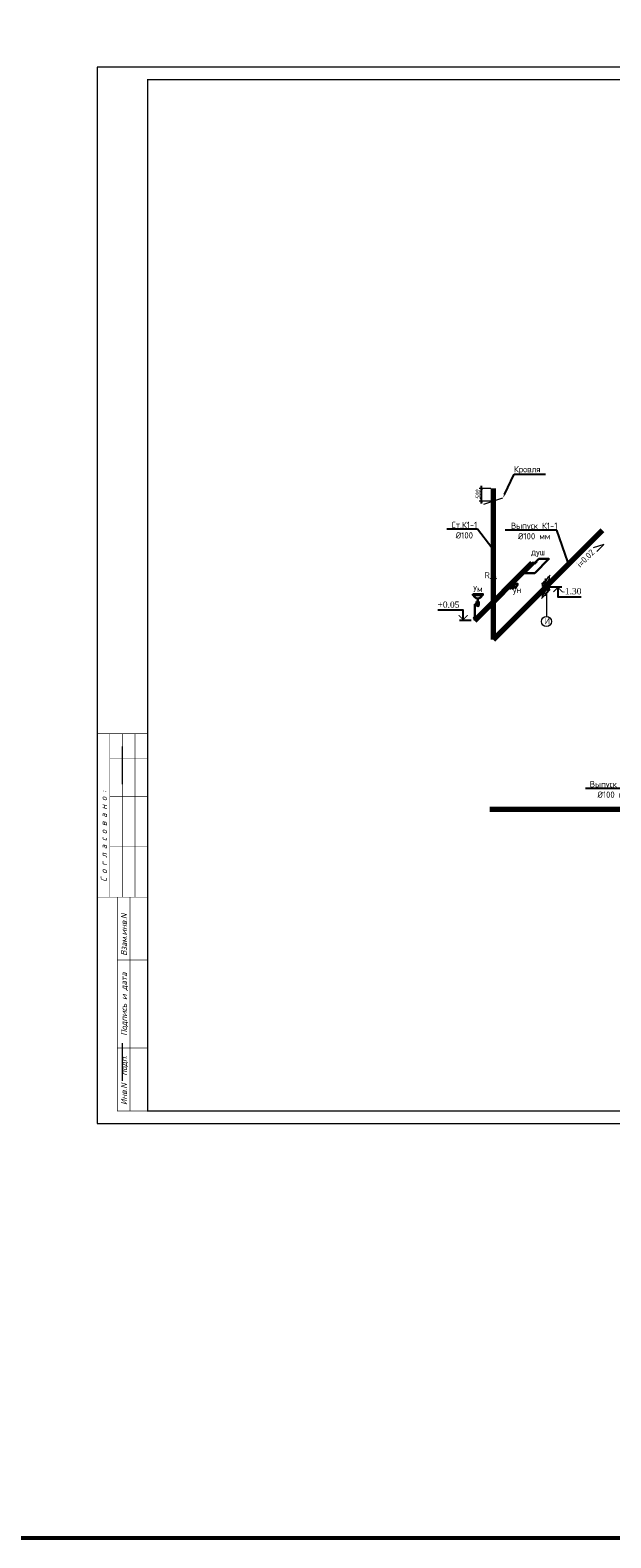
# Model space of a CAD drawing. Extents: x -4445 to 1909585, y 1860 to 289234.
# Tile 92 of 110: x 645469 to 668567, y 169339 to 229286. Entities that reach past the tile are written whole.
import ezdxf
from ezdxf import colors
from ezdxf.entities.mleader import LeaderData, LeaderLine
from ezdxf.enums import TextEntityAlignment as Align
from ezdxf.math import Vec2, Vec3

# ---------------------------------------------------------------- set-up
doc = ezdxf.new("R2010")
doc.units = 0
doc.header["$LTSCALE"] = 0.5
doc.header["$MEASUREMENT"] = 0
doc.header["$PDMODE"] = 34
doc.header["$PDSIZE"] = 3
doc.layers.get('0').update_dxf_attribs({"linetype": 'CONTINUOUS', "lineweight": 18})
doc.layers.get('DEFPOINTS').update_dxf_attribs({"color": 2, "linetype": 'CONTINUOUS', "lineweight": 13})
doc.layers.add('U 20', color=7, linetype='CONTINUOUS')
doc.layers.add('ВК', color=7, linetype='CONTINUOUS', lineweight=25)
doc.layers.add('К1', color=24, linetype='бытовая канализация', lineweight=70)
doc.styles.add('GOST', font='isocpeur.ttf')
doc.styles.add('Isocpeur', font='isocpeui.ttf', dxfattribs={"height": 250})
doc.styles.get("Standard").update_dxf_attribs({"font": 'spds.shx', "oblique": 15})
doc.styles.add('Констр', font='isocpeui.ttf')
doc.styles.add('Наименование', font='times.ttf')
doc.linetypes.add('бытовая канализация', pattern='A,5,-0.5,["К1",Standard,S=0.7,R=0,X=0,Y=-0.35],-2', length=7.5)
doc.dimstyles.new('100', dxfattribs={"dimtxt": 180, "dimasz": 100, "dimexe": 100, "dimexo": 100, "dimgap": 50, "dimtad": 1, "dimdec": 0, "dimzin": 0, "dimdsep": 46, "dimtxsty": 'Standard', "dimblk": 'ARCHTICK', "dimcen": 200, "dimdle": 100, "dimclrt": 256, "dimadec": 0, "dimazin": 0, "dimtfac": 1, "dimtdec": 0, "dimtmove": 2, "dimatfit": 3, "dimldrblk": 'ARCHTICK', "dimfxl": 0.5, "dimtvp": 1.1, "dimtolj": 1, "dimtzin": 0, "dimlwe": -1, "dimarcsym": 0})

# ---------------------------------------------------------------- blocks, each defined once
blk = doc.blocks.new('штамп 01')
at = {"const_width": 0.25}
for points in [[(4313.05, 770.95), (4293.05, 770.95), (4293.05, 835.95), (4313.05, 835.95)], [(4298.05, 770.95), (4298.05, 835.95)], [(4303.05, 770.95), (4303.05, 835.95)], [(4308.05, 770.95), (4308.05, 835.95)], [(4313.05, 825.95), (4298.05, 825.95)], [(4313.05, 810.95), (4298.05, 810.95)], [(4313.05, 790.95), (4298.05, 790.95)], [(4313.05, 685.95), (4301.05, 685.95), (4301.05, 770.95)], [(4306.05, 685.95), (4306.05, 770.95)], [(4313.05, 745.95), (4301.05, 745.95)], [(4313.05, 710.95), (4301.05, 710.95)], [(4313.05, 685.95), (4301.05, 685.95)]]:
    blk.add_lwpolyline(points, dxfattribs=at)
at = {"style": 'Констр'}
for s, height, p in [('С о г л а с о в а н о :', 2.4501, (4296.9, 777.09)), ('Взам.инв.N', 2.45, (4304.9, 747.59)), ('Подпись и дата', 2.4501, (4304.9, 715.79)), ('Инв.N  подп.', 2.4501, (4304.9, 688.29))]:
    blk.add_text(s, height=height, rotation=90, dxfattribs=at).set_placement(p)
blk = doc.blocks.new('_Dot')
at = {"color": 0, "linetype": 'ByBlock', "lineweight": -2}
blk.add_line((-0.5, 0), (-1, 0), dxfattribs=at)
at = {"color": 0, "linetype": 'ByBlock', "const_width": 0.5}
blk.add_lwpolyline([(-0.25, 0, 1), (0.25, 0, 1)], format="xyb", close=True, dxfattribs=at)
blk = doc.blocks.new('_ArchTick')
at = {"color": 0, "linetype": 'ByBlock', "const_width": 0.15}
blk.add_lwpolyline([(-0.5, -0.5), (0.5, 0.5)], dxfattribs=at)
blk = doc.blocks.new('*D3035')
at = {"color": 0, "transparency": 16777216}
for p, q in [((663795, 211064), (663325, 211064)), ((663795, 210564), (663325, 210564))]:
    blk.add_line(p, q, dxfattribs=at)
at = {"color": 0, "linetype": 'Continuous', "lineweight": -2, "transparency": 16777216}
blk.add_line((663425, 210464), (663425, 211164), dxfattribs=at)
at = {"layer": 'DEFPOINTS', "color": 0, "transparency": 16777216}
for p in [(663425, 211064), (663895, 211064), (663895, 210564)]:
    blk.add_point(p, dxfattribs=at)
at = {"color": 0, "lineweight": -2, "transparency": 16777216, "xscale": 100, "yscale": 100, "zscale": 100}
for p, rotation in [((663425, 211064), 90), ((663425, 210564), 270)]:
    blk.add_blockref('_ArchTick', p, dxfattribs=dict(at, rotation=rotation))
at = {"transparency": 16777216, "insert": (663281, 210814), "char_height": 180, "attachment_point": 5, "rotation": 90}
blk.add_mtext('\\A1;500', dxfattribs=at)
blk = doc.blocks.new('Умывальник схема')
at = {"color": 7, "lineweight": 30, "ltscale": 250}
for p, q in [((13309, 18903), (13217, 18903)), ((13217, 18903), (13217, 18770)), ((13263, 19024), (13263, 18903)), ((13309, 18903), (13309, 18770)), ((13384, 18805), (13309, 18805))]:
    blk.add_line(p, q, dxfattribs=at)
blk.add_lwpolyline([(13466, 19197), (13062, 19197), (13062, 19157), (13466, 19157)], close=True, dxfattribs=at)
for centre, radius, start, end in [((13264, 19196), 173, 193.06857, 346.93143), ((13263, 18770), 45.9, 180, 0.00027)]:
    blk.add_arc(centre, radius, start, end, dxfattribs=at)
blk = doc.blocks.new('пересеч2')
at = {"ltscale": 250}
h = blk.add_hatch(dxfattribs=at)
h.set_pattern_fill('ANSI31', color=256, scale=18.627451, angle=15)
h.set_pattern_definition([(60, (261028.327, 100569.36), (-51.21861, 29.571078), [])])
h.paths.add_polyline_path([(445296, 99423), (445177, 99304), (445124, 99314), (445166, 99230), (445113, 99241), (445027, 99154), (445027, 99019), (445296, 99287)])
h.paths.add_polyline_path([(445027, 98585), (445113, 98672), (445166, 98661), (445124, 98746), (445177, 98735), (445296, 98854), (445296, 98989), (445027, 98721)])
for p, q in [((445027, 99019), (445296, 99287)), ((445027, 99019), (445027, 99154)), ((445027, 98721), (445296, 98989)), ((445296, 99287), (445296, 99423)), ((445296, 98854), (445296, 98989)), ((445027, 98585), (445027, 98721))]:
    blk.add_line(p, q, dxfattribs=at)
for points in [[(444983, 99110), (445113, 99241), (445166, 99230), (445124, 99314), (445177, 99304), (445330, 99458)], [(444983, 98541), (445113, 98672), (445166, 98661), (445124, 98746), (445177, 98735), (445330, 98889)]]:
    blk.add_lwpolyline(points, dxfattribs=at)
at = {"layer": 'DEFPOINTS', "ltscale": 250}
for p, q in [((445027, 98721), (445296, 99287)), ((445027, 99019), (445296, 98989))]:
    blk.add_line(p, q, dxfattribs=at)

msp = doc.modelspace()

# ---------------------------------------------------------------- linework, layer by layer
msp.add_line((663514.138, 210438.808), (664275.538, 210688.758))
at = {"color": 26, "lineweight": 30, "ltscale": 250}
for p, q in [((665340.068, 208014.166), (665439.063, 208113.161)), ((665579.063, 208113.161), (665439.063, 208113.161)), ((665628.561, 208162.659), (665529.566, 208063.664)), ((665270.068, 208014.166), (665410.068, 208014.166)), ((664276.435, 207016.576), (664416.435, 207016.576)), ((664346.435, 207016.576), (664544.425, 207214.566)), ((664585.43, 207115.571), (664445.43, 207115.571)), ((664614.425, 207214.566), (664474.425, 207214.566)), ((664634.927, 207165.069), (664535.932, 207066.074)), ((663154.28, 206469.281), (663154.28, 205819.281)), ((663894.838, 206563.783), (663795.843, 206464.788)), ((663795.843, 206534.788), (663795.843, 206394.788)), ((663845.341, 206654.286), (663944.336, 206753.281)), ((663944.336, 206473.281), (663845.341, 206374.286)), ((663894.838, 206703.783), (663894.838, 206423.783)), ((663993.833, 206662.778), (663894.838, 206563.783)), ((663993.833, 206732.778), (663993.833, 206592.778)), ((663203.778, 206008.778), (663104.783, 205909.783)), ((663154.28, 205959.281), (663154.28, 205819.281)), ((663154.28, 205819.281), (663253.275, 205918.276)), ((663253.275, 205988.276), (663253.275, 205848.276)), ((663944.336, 205253.281), (663845.341, 205154.286)), ((663894.838, 205203.783), (663894.838, 205063.783)), ((663894.838, 205063.783), (663993.833, 205162.778)), ((663993.833, 205232.778), (663993.833, 205092.778))]:
    msp.add_line(p, q, dxfattribs=at)
at = {"ltscale": 250}
msp.add_line((666002.92, 206887.551), (666002.92, 205972.689), dxfattribs=at)
at = {"ltscale": 10}
for p, q in [((649131.992, 200807.867), (649131.992, 199308.831)), ((649131.992, 189007.867), (649131.992, 187508.831))]:
    msp.add_line(p, q, dxfattribs=at)
at = {"linetype": 'ByBlock', "lineweight": 20, "ltscale": 10}
msp.add_lwpolyline([(648139.321, 185814.276), (707539.321, 185814.276), (707539.321, 227814.276), (648139.321, 227814.276)], close=True, dxfattribs=at)
msp.add_lwpolyline([(648139.321, 185814.276), (707539.321, 185814.276), (707539.321, 227814.276), (648139.321, 227814.276)], close=True, dxfattribs=at)
at = {"ltscale": 10, "const_width": 50}
msp.add_lwpolyline([(650139.321, 186314.276), (707039.321, 186314.276), (707039.321, 227314.276), (650139.321, 227314.276)], close=True, dxfattribs=at)
msp.add_lwpolyline([(650139.321, 186314.276), (707039.321, 186314.276), (707039.321, 227314.276), (650139.321, 227314.276)], close=True, dxfattribs=at)
at = {"ltscale": 250}
msp.add_lwpolyline([(668005.063, 208557.579), (668287.906, 208840.421), (667863.642, 208699)], dxfattribs=at)
at = {"lineweight": 30, "ltscale": 250}
msp.add_lwpolyline([(665536.86, 207693.652), (665136.86, 207693.652), (665702.545, 208259.337), (666102.545, 208259.337), (665536.86, 207693.652)], dxfattribs=at)
at = {"color": 7, "lineweight": 30, "ltscale": 250}
msp.add_lwpolyline([(664665.334, 207277.174), (664765.334, 207103.969), (664865.334, 207277.174), (664665.334, 207277.174)], dxfattribs=at)
at = {"lineweight": 30, "ltscale": 250}
msp.add_circle((663894.838, 207560.237), 65, dxfattribs=at)
at = {"ltscale": 250}
msp.add_circle((666002.92, 205772.689), 200, dxfattribs=at)
at = {"lineweight": 30, "ltscale": 250}
msp.add_arc((663894.838, 207589.688), 131.967, 215.02357064, 324.97642936, dxfattribs=at)
at = {"layer": 'U 20', "color": 1}
for p, q in [((666137.419, 207156.364), (666611.245, 207156.364)), ((663004.28, 205819.281), (662545.345, 205819.281))]:
    msp.add_line(p, q, dxfattribs=at)
for points in [[(666281.245, 206948.084, 40, 40, 0), (666461.245, 207128.084, 40, 40, 0), (666641.245, 206948.084, 40, 40, 0)], [(662875.345, 206027.561, 40, 40, 0), (662695.345, 205847.561, 40, 40, 0), (662515.345, 206027.561, 40, 40, 0)]]:
    msp.add_lwpolyline(points, format="xyseb", dxfattribs=at)
for points in [[(666461.245, 207156.364), (666461.245, 206756.364), (667380.171, 206756.364)], [(662695.345, 205819.281), (662695.345, 206219.281), (661691.164, 206219.281)]]:
    msp.add_lwpolyline(points, dxfattribs=at)
at = {"layer": 'ВК', "color": 3, "lineweight": 53, "ltscale": 200}
msp.add_lwpolyline([(118941.7, 169339.3), (1002524.1, 169339.3), (1002524.1, 289233.7), (118941.7, 289233.7)], close=True, dxfattribs=at)
at = {"layer": 'К1', "ltscale": 500}
for p, q in [((663894.838, 206563.783), (663894.838, 211063.783)), ((663894.838, 205063.783), (668230.432, 209399.378)), ((663154.28, 205819.281), (665439.063, 208113.161)), ((663894.838, 205063.783), (663894.838, 206563.783)), ((663753.52, 198315.521), (689564.576, 198315.521))]:
    msp.add_line(p, q, dxfattribs=at)
at = {"layer": 'К1', "ltscale": 250}
msp.add_line((664715.334, 207190.571), (664585.43, 207115.571), dxfattribs=at)

# ---------------------------------------------------------------- block references
msp.add_blockref('пересеч2', (220826.249, 108152.414))
at = {"xscale": -1}
msp.add_blockref('Умывальник схема', (676537.848, 187664.322), dxfattribs=at)
at = {"xscale": 100, "yscale": 100, "zscale": 100}
msp.add_blockref('штамп 01', (218834.011, 117718.935), dxfattribs=at)

# ---------------------------------------------------------------- texts
at = {"color": 7, "lineweight": 30, "ltscale": 250, "style": 'GOST'}
msp.add_text('i=0.02', height=250, rotation=45, dxfattribs=at).set_placement((667351.172, 207903.687))
at = {"style": 'GOST'}
msp.add_text('душ', height=250, dxfattribs=at).set_placement((665394.948, 208409.64))
at = {"linetype": 'ByBlock', "lineweight": 30, "ltscale": 250, "style": 'GOST'}
msp.add_text('R', height=250, dxfattribs=at).set_placement((663542.947, 207490.37))
at = {"color": 7, "lineweight": 30, "ltscale": 250, "style": 'GOST'}
for s, p in [('Ум', (663090.801, 206941.483)), ('ун', (664667.645, 206909.137))]:
    msp.add_text(s, height=250, dxfattribs=at).set_placement(p)
at = {"color": 0, "ltscale": 250, "style": 'GOST'}
msp.add_text('И', height=250, dxfattribs=at).set_placement((665925.318, 205665.839))
at = {"color": 7, "lineweight": 50, "char_height": 250, "attachment_point": 4, "style": 'Isocpeur'}
for s, insert, width in [('\\pi697.72727;{\\C0;Ведомость рабочих чертежей основного \\P\\pi3150.85227;комплекта}', (137865.356, 214414.276), 8000), ('\\pi2991.4444;{\\C0;Ссылочные документы}', (139553.599, 203614.276), 9505.04788), ('\\pi2752.61864;{\\C0;Прилагаемые документы}', (139553.599, 201264.584), 9505.04788), ('\\pi163.06818;{\\C0;Основные показатели систем водоснабжения и \\P\\pi2964.29924;канализации}', (139390.71, 198649.49), 8000)]:
    msp.add_mtext(s, dxfattribs=dict(at, insert=insert, width=width))
at = {"color": 7, "lineweight": 15, "insert": (134338.013, 191506.705), "char_height": 250, "width": 18142.31253, "attachment_point": 1, "style": 'Isocpeur'}
msp.add_mtext('\\pi7094.07293;{\\C0;УКАЗАНИЯ ПО МОНТАЖУ\\P\\pi0;1.^I Монтаж, испытание и приемку внутреннего водопровода выполнить в соответствии с КМК 3.05.01-97.\\P Напорные трубопроводы В1 после монтажа испытать гидравлическим способом и произвести промывку и дезинфекцию системы.\\PВеличина испытательного давления трубопроводов системы В1 - 0,2 MPa.\\P Самотечные трубопроводы после монтажа испытать гидростатическим способом. Величина испытательного давления трубопроводов системы К1 - 0,04 MPa. \\P2.^I При производстве работ необходимо составление актов освидетельствования скрытых работ на гидравлическое испытание, оформленным по формам, указанным в приложении к КМК3.05.01-97.\\P} 4  В местах прохода через стены трубопроводы прокладывать в гильзах.', dxfattribs=at)
at = {"layer": 'U 20', "color": 7, "style": 'Наименование'}
msp.add_text('-1.30', height=250, dxfattribs=at).set_placement((666611.245, 206856.364))
msp.add_text('+0.05', height=250, dxfattribs=at).set_placement((662545.345, 206319.281), align=Align.RIGHT)

# ---------------------------------------------------------------- dimensions: what is measured, and where the dimension line sits
dim = msp.add_linear_dim(base=(663425.218, 211063.783), p1=(663894.838, 210563.783), p2=(663894.838, 211063.783), angle=90, dimstyle='100')
dim.commit()
dim.dimension.update_dxf_attribs({"geometry": '*D3035', "text_midpoint": (663281.49, 210813.783)})

# ---------------------------------------------------------------- leaders
ml = msp.add_multileader_mtext('Standard')
ml.set_content('Кровля', color=256, style='GOST')
ml.set_leader_properties()
ml.build(insert=Vec2(0, 0))
ml.multileader.update_dxf_attribs({"text_left_attachment_type": 6, "text_right_attachment_type": 6, "dogleg_length": 0.001, "arrow_head_size": 150, "scale": 100})
ctx = ml.context
ctx.base_point, ctx.scale, ctx.char_height, ctx.arrow_head_size, ctx.landing_gap_size, ctx.plane_origin = Vec3(664726.593, 211629.173), 100, 250, 150, 0, Vec3(664275.538, 210688.758)
ctx.left_attachment, ctx.right_attachment, ctx.text_align_type = 6, 6, 1
notes = []
notes.append((ctx, [(0, (1, 1, 0), (664726.493, 211629.173), (1, 0), 0.1, [(0, [(664275.538, 210688.758)], 0, [])])]))
ctx.mtext.insert, ctx.mtext.alignment, ctx.mtext.flow_direction = Vec3(665239.093, 211954.173), 2, 5
ml = msp.add_multileader_mtext('Standard')
ml.set_content('Ст.К1-1\\P%%C100', color=256, style='GOST')
ml.set_leader_properties()
ml.set_arrow_properties(name='DOT')
ml.build(insert=Vec2(0, 0))
ml.multileader.update_dxf_attribs({"text_left_attachment_type": 6, "text_right_attachment_type": 6, "dogleg_length": 0.001, "arrow_head_size": 100, "scale": 100})
ctx = ml.context
ctx.base_point, ctx.scale, ctx.char_height, ctx.arrow_head_size, ctx.landing_gap_size, ctx.plane_origin = Vec3(662215.959, 209439.78), 100, 250, 100, 0, Vec3(663894.838, 208623.365)
ctx.left_attachment, ctx.right_attachment, ctx.text_align_type = 6, 6, 1
notes.append((ctx, [(1, (1, 1, 0), (663266.059, 209439.78), (-1, 0), 0.1, [(0, [(663894.838, 208623.365)], 0, [])])]))
ctx.mtext.insert, ctx.mtext.alignment, ctx.mtext.flow_direction = Vec3(662740.959, 209739.78), 2, 5
ml = msp.add_multileader_mtext('Standard')
ml.set_content('Выпуск К1-1\\P%%C100 мм', color=256, style='GOST')
ml.set_leader_properties()
ml.set_arrow_properties(name='DOT')
ml.build(insert=Vec2(0, 0))
ml.multileader.update_dxf_attribs({"text_left_attachment_type": 6, "text_right_attachment_type": 6, "dogleg_length": 0.001, "arrow_head_size": 100, "scale": 100})
ctx = ml.context
ctx.base_point, ctx.scale, ctx.char_height, ctx.arrow_head_size, ctx.landing_gap_size, ctx.plane_origin = Vec3(664616.845, 209406.171), 100, 250, 100, 0, Vec3(666885.569, 208054.514)
ctx.left_attachment, ctx.right_attachment, ctx.text_align_type = 6, 6, 1
notes.append((ctx, [(1, (1, 1, 0), (666416.945, 209406.171), (-1, 0), 0.1, [(0, [(666885.569, 208054.514)], 0, [])])]))
ctx.mtext.insert, ctx.mtext.alignment, ctx.mtext.flow_direction = Vec3(665516.845, 209706.171), 2, 5
ml = msp.add_multileader_mtext('Standard')
ml.set_content('Выпуск К1-2\\P%%C100 мм', color=256, style='GOST')
ml.set_leader_properties()
ml.set_arrow_properties(name='DOT')
ml.build(insert=Vec2(0, 0))
ml.multileader.update_dxf_attribs({"text_left_attachment_type": 6, "text_right_attachment_type": 6, "dogleg_length": 0.001, "arrow_head_size": 100, "scale": 100})
ctx = ml.context
ctx.base_point, ctx.scale, ctx.char_height, ctx.arrow_head_size, ctx.landing_gap_size, ctx.plane_origin = Vec3(667751.897, 199131.936), 100, 250, 100, 0, Vec3(669888.697, 198315.521)
ctx.left_attachment, ctx.right_attachment, ctx.text_align_type = 6, 6, 1
notes.append((ctx, [(1, (1, 1, 0), (669601.997, 199131.936), (-1, 0), 0.1, [(0, [(669888.697, 198315.521)], 0, [])])]))
ctx.mtext.insert, ctx.mtext.alignment, ctx.mtext.flow_direction = Vec3(668676.897, 199431.936), 2, 5
for ctx, leaders in notes:
    for number, flags, end, landing, length, lines in leaders:
        leader = LeaderData()
        leader.index, (leader.has_last_leader_line, leader.has_dogleg_vector, leader.attachment_direction) = number, flags
        leader.last_leader_point, leader.dogleg_vector, leader.dogleg_length = Vec3(end), Vec3(landing), length
        for number, points, colour, breaks in lines:
            line = LeaderLine()
            line.index, line.vertices, line.color, line.breaks = number, Vec3.list(points), colors.encode_raw_color(colour), breaks
            leader.lines.append(line)
        ctx.leaders.append(leader)

doc.saveas('drawing.dxf')
